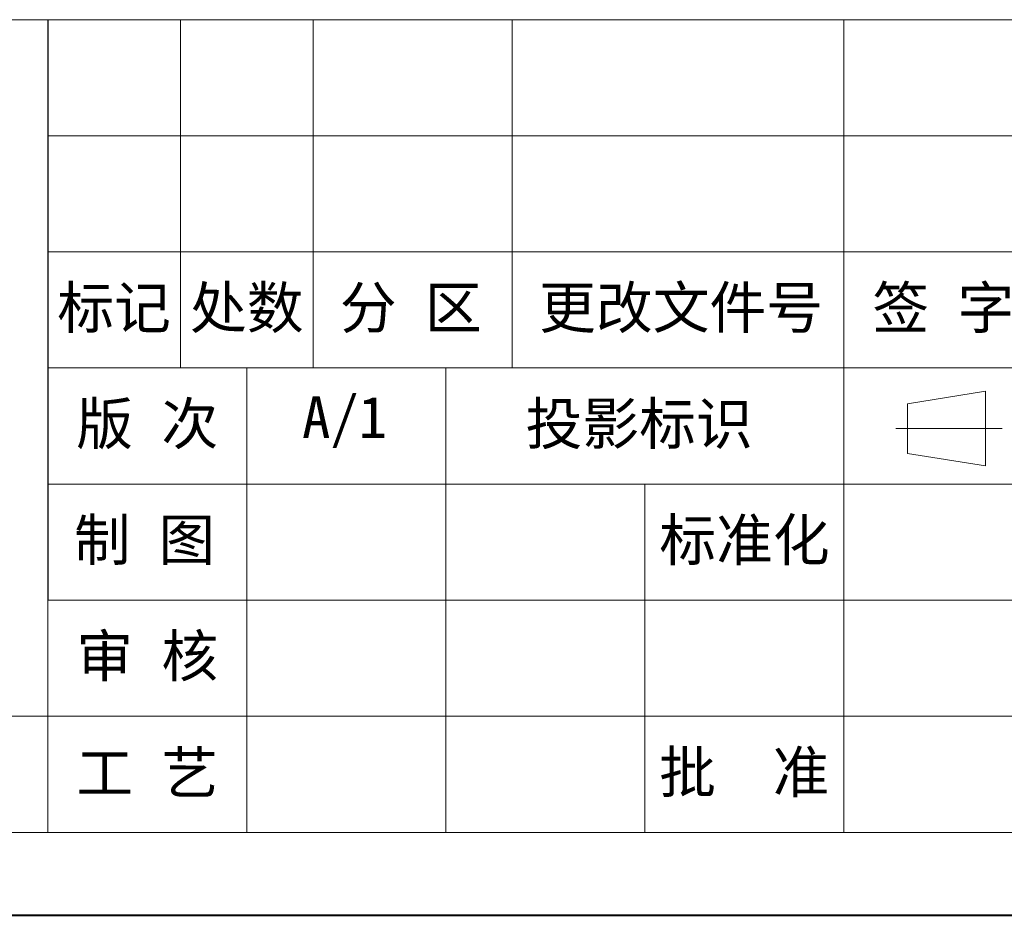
# Model space of a CAD drawing. Header units: millimetres. Extents: x -1595 to 486, y -108 to 1350.
# Tile 13 of 52: x -449 to -158, y -108 to 157. Entities that reach past the tile are written whole.
import ezdxf

# ---------------------------------------------------------------- set-up
doc = ezdxf.new("R2010")
doc.units = ezdxf.units.MM
doc.layers.add('标注线', color=7, linetype='Continuous', lineweight=15)
doc.styles.add('样式 6', font='仿宋_GB2312.ttf')

msp = doc.modelspace()

# ---------------------------------------------------------------- linework, layer by layer
at = {"color": 7, "lineweight": 13}
for p, q in [((-657.307, 157.346), (442.608, 157.346)), ((-441.193, -83.244), (-441.193, 157.346)), ((-1472.293, -83.244), (-441.193, -83.244)), ((-441.193, -83.244), (442.608, -83.244))]:
    msp.add_line(p, q, dxfattribs=at)
at = {"color": 7}
msp.add_line((-441.193, 157.346), (-441.193, -14.504), dxfattribs=at)
at = {"color": 7, "lineweight": 15}
for p, q in [((-401.913, 157.346), (-401.913, 54.236)), ((-362.633, 157.346), (-362.633, 54.236)), ((-303.713, 157.346), (-303.713, 54.236)), ((-205.512, 157.346), (-205.512, 54.236)), ((-441.193, 122.976), (-87.672, 122.976)), ((-441.193, 88.606), (-87.672, 88.606)), ((-441.193, 54.236), (-87.672, 54.236)), ((-382.273, 54.236), (-382.273, -83.244)), ((-323.353, 54.236), (-323.353, -83.244)), ((-205.512, 54.236), (-205.512, -83.244)), ((-186.661, 43.656), (-163.521, 47.338)), ((-163.521, 25.243), (-163.521, 47.338)), ((-186.661, 43.656), (-186.661, 28.926)), ((-158.621, 36.291), (-190.062, 36.291)), ((-186.661, 28.926), (-163.521, 25.243)), ((-441.193, 19.866), (143.098, 19.866)), ((-264.432, 19.866), (-264.432, -83.244)), ((-441.193, -14.504), (-87.672, -14.504)), ((-1472.293, -48.874), (-441.193, -48.874)), ((-441.193, -48.874), (-87.672, -48.874))]:
    msp.add_line(p, q, dxfattribs=at)
at = {"color": 7, "lineweight": 40}
msp.add_line((-1595.044, -107.794), (467.158, -107.794), dxfattribs=at)

# ---------------------------------------------------------------- texts
at = {"layer": '标注线', "color": 7, "lineweight": 18, "attachment_point": 5, "style": '样式 6'}
for s, insert, char_height, width in [('标记', (-421.553, 71.421), 12.3269, 39.28003), ('处数', (-382.273, 71.421), 12.3269, 39.28003), ('分 区', (-333.7, 71.421), 12.3269, 57.45309), ('更改文件号', (-253.693, 71.421), 12.3269, 101.65302), ('签 字', (-176.052, 71.421), 12.3269, 58.92005), ('版 次', (-411.733, 37.051), 12.3269, 58.92005), ('A/1', (-353.323, 38.169), 12.3269, 39.28003), ('投影标识', (-266.092, 37.051), 12.3269, 72.04267), ('标准化', (-234.914, 2.681), 12.3269, 79.67691), ('{\\H0.9943x;制 图}', (-412.538, 2.681), 12.32691, 57.30832), ('审 核', (-411.733, -31.689), 12.3269, 58.92005), ('工 艺', (-411.733, -66.059), 12.3269, 58.92005), ('批  准', (-234.972, -66.059), 12.3269, 58.92005)]:
    msp.add_mtext(s, dxfattribs=dict(at, insert=insert, char_height=char_height, width=width))

doc.saveas('drawing.dxf')
